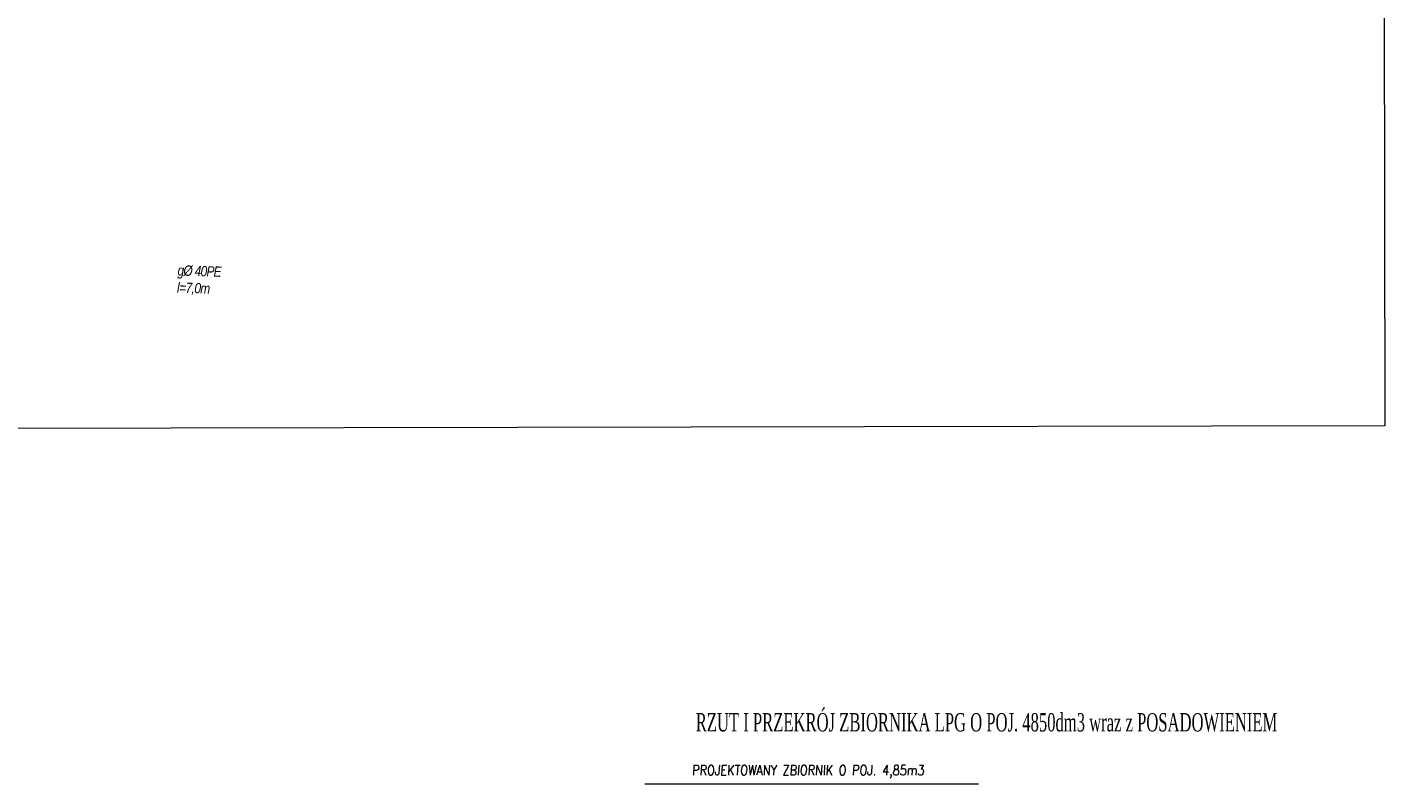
# Model space of a CAD drawing. Header units: centimetres. Extents: x 843425950 to 843478602, y 588811213 to 588851397.
# Tile 17 of 89: x 843439215 to 843452369, y 588820803 to 588828136. Entities that reach past the tile are written whole.
import ezdxf
from ezdxf.enums import TextEntityAlignment as Align
from ezdxf.lldxf.tags import DXFTag

# ---------------------------------------------------------------- set-up
doc = ezdxf.new("R2010")
doc.units = ezdxf.units.CM
doc.header["$MEASUREMENT"] = 0
doc.layers.get('0').update_dxf_attribs({"lineweight": 5})
for name, color, linetype, lineweight in [('IS_Opisy_działek_Wodociag', 7, 'SOLID', 5), ('TAB_OPISY', 7, 'Continuous', 30), ('wymiarowanie', 123, 'Continuous', 5)]:
    doc.layers.add(name, color=color, linetype=linetype, lineweight=lineweight)
doc.styles.add('ROMANS', font='romans.shx', dxfattribs={"width": 0.6})
doc.styles.get("Standard").update_dxf_attribs({"font": 'ARIAL.TTF'})
tags = doc.linetypes.add('SOLID', pattern=[10, 10, 0]).pattern_tags.tags
tags[6:7] = [DXFTag(74, 4), DXFTag(75, 0), DXFTag(340, '0'), DXFTag(46, 0.0), DXFTag(50, 0.0), DXFTag(44, 0.0), DXFTag(45, 0.0)]
tags[4:5] = [DXFTag(74, 4), DXFTag(75, 0), DXFTag(340, '0'), DXFTag(46, 0.0), DXFTag(50, 0.0), DXFTag(44, 0.0), DXFTag(45, 0.0)]
picture_1 = doc.add_image_def('image1.jpg', size_in_pixel=(6614, 4677))

# ---------------------------------------------------------------- blocks, each defined once
blk = doc.blocks.new('PZT BARSZCZEWO')
at = {"layer": 'wymiarowanie', "lineweight": 5, "ltscale": 0.5}
image = blk.add_image(picture_1, insert=(843431362.064, 588824232.532), size_in_units=(21007.289, 14855.018), rotation=0.1058354, dxfattribs=at)
image.dxf.flags = 7

msp = doc.modelspace()

# ---------------------------------------------------------------- linework, layer by layer
at = {"layer": 'TAB_OPISY', "color": 0, "lineweight": 20}
msp.add_line((843445200.67494, 588820803.13496), (843448433.78607, 588820803.13496), dxfattribs=at)

# ---------------------------------------------------------------- block references
msp.add_blockref('PZT BARSZCZEWO', (0, 0))

# ---------------------------------------------------------------- texts
at = {"layer": 'TAB_OPISY', "color": 0, "lineweight": 20, "style": 'ROMANS', "oblique": 3, "width": 0.8}
msp.add_text('PROJEKTOWANY ZBIORNIK O POJ. 4,85m3', height=99.7320676, dxfattribs=at).set_placement((843446781.55892, 588820920.42943), align=Align.MIDDLE)
at = {"layer": 'TAB_OPISY', "color": 0, "lineweight": 20, "insert": (843445692.87593, 588821488.63076), "char_height": 177.5, "width": 5668.1656914, "attachment_point": 1, "style": 'ROMANS'}
msp.add_mtext('{\\fTimes New Roman|b0|i0|c238|p18;RZUT I PRZEKRÓJ ZBIORNIKA LPG O POJ. 4850dm3 wraz z POSADOWIENIEM}', dxfattribs=at)

# ---------------------------------------------------------------- next in the draw order: texts
at = {"layer": 'IS_Opisy_działek_Wodociag', "insert": (843440674.03332, 588825829.66837), "char_height": 100, "width": 744.5884315, "attachment_point": 1, "rotation": 358.076700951}
msp.add_mtext('{\\T0.9;\\fArial Narrow|b0|i1|c238|p34;g%%c 40PE\\Pl=7,0m}', dxfattribs=at)

doc.saveas('drawing.dxf')
